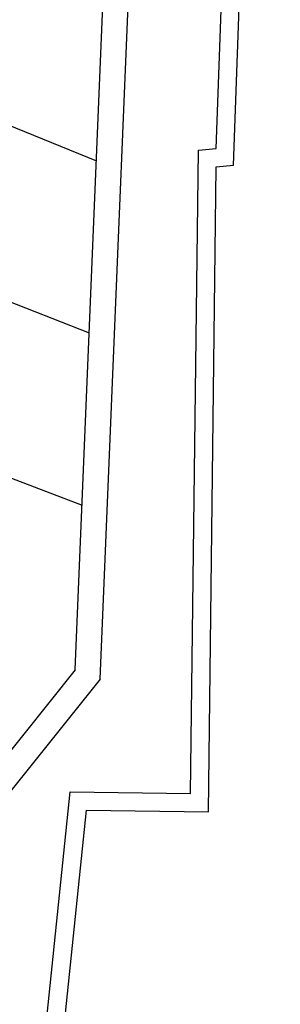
# Model space of a CAD drawing. Header units: millimetres. Extents: x 941089 to 2922714, y 799810 to 1997150.
# Tile 88 of 99: x 999374 to 1002476, y 956011 to 967737. Entities that reach past the tile are written whole.
import ezdxf

# ---------------------------------------------------------------- set-up
doc = ezdxf.new("R2010")
doc.units = ezdxf.units.MM
doc.header["$LTSCALE"] = 10
doc.linetypes.add('DASHDOT', pattern=[1, 0.5, -0.25, 0, -0.25])
for name, color, linetype in [('L-PL-00$0$18', 21, 'Continuous'), ('L-PL-00$0$WALL-INTERNAL', 4, 'Continuous'), ('REVISION', 1, 'DASHDOT')]:
    doc.layers.add(name, color=color, linetype=linetype)

# ---------------------------------------------------------------- blocks, each defined once
blk = doc.blocks.new('L-PL-00')
at = {"layer": 'L-PL-00$0$18', "color": 22}
for p, q in [((1000330.4, 959882.6), (1000929.4, 974317.5)), ((997333.7, 967259), (1000286.3, 966055.8)), ((997247, 965170.5), (1000201.3, 964006.5)), ((997160.3, 963080), (1000116.2, 961957.1))]:
    blk.add_line(p, q, dxfattribs=at)
at = {"layer": 'L-PL-00$0$WALL-INTERNAL'}
for p, q in [((1000034.8, 959993.2), (1000629.3, 974322.4)), ((1000330.4, 959882.6), (1000929.4, 974317.5)), ((1000034.8, 959993.2), (997811.3, 957213.2)), ((1000330.4, 959882.6), (997858, 956791.3))]:
    blk.add_line(p, q, dxfattribs=at)
for points in [[(998932.4, 946387), (1000169.5, 958323.3), (1001619.3, 958303), (1001713.6, 965986.3), (1001919, 966005.8), (1002111, 971312.8), (1001988.4, 971346.1), (1001992.9, 971408.4), (1002005.8, 971585.9), (1002164.9, 976441), (1002175.9, 976914), (1002320.6, 979295.5), (1002475.9, 981849.9)], [(998740.9, 946624.9), (999975.9, 958541), (1001406.9, 958521), (1001501, 966182), (1001711, 966202), (1001890, 971150), (1001761.1, 971184.9), (1001778.5, 971424), (1001791.1, 971597.2), (1001950, 976447), (1001961, 976923), (1002106, 979308.5), (1002251, 981694)]]:
    blk.add_lwpolyline(points, dxfattribs=at)

msp = doc.modelspace()

# ---------------------------------------------------------------- block references
at = {"layer": 'REVISION'}
msp.add_blockref('L-PL-00', (0, 0), dxfattribs=at)

doc.saveas('drawing.dxf')
